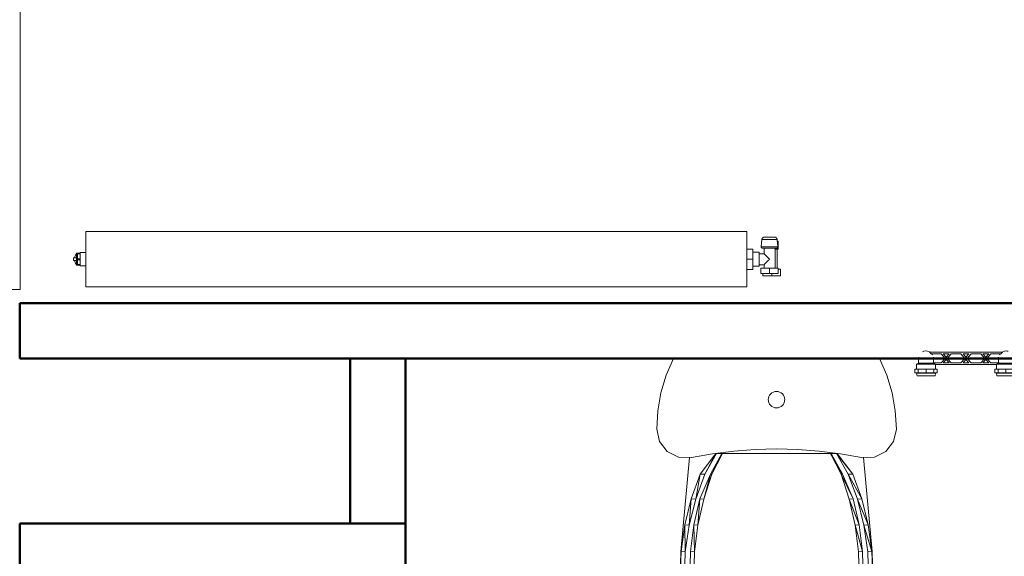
# Model space of a CAD drawing. Header units: millimetres. Extents: x 25703 to 50721, y 2709 to 39176.
# Tile 14 of 50: x 27423 to 29210, y 35338 to 36312. Entities that reach past the tile are written whole.
import ezdxf

# ---------------------------------------------------------------- set-up
doc = ezdxf.new("R2010")
doc.units = ezdxf.units.MM
doc.linetypes.add('ADSK_Скрыто', pattern=[300, 150, -150])
for name, color, linetype, lineweight in [('A-DETL-____-HDLN', 90, 'ADSK_Скрыто', 9), ('A-GENM-____-MCUT', 13, 'Continuous', 50), ('A-GENM-____-OTLN', 13, 'Continuous', 20), ('A-WALL-____-MCUT', 113, 'Continuous', 50), ('A-WALL-____-OTLN', 113, 'Continuous', 20), ('M-EQPM-____-OTLN', 50, 'Continuous', 20)]:
    doc.layers.add(name, color=color, linetype=linetype, lineweight=lineweight)

# ---------------------------------------------------------------- blocks, each defined once
blk = doc.blocks.new('Прямая форма - V line-610350-В_Этаж 02_Вентиляция')
at = {"layer": 'A-WALL-____-MCUT', "color": 9}
for p, q in [((1100, 0), (400, 0)), ((400, 0), (400, -100)), ((1100, -100), (1100, 0)), ((400, -100), (1005, -100)), ((1027, -100), (1040, -100)), ((1060, -100), (1100, -100))]:
    blk.add_line(p, q, dxfattribs=at)
blk = doc.blocks.new('Прямая форма - SW - 015-610351-В_Этаж 02_Вентиляция')
blk.add_blockref('Прямая форма - V line-610350-В_Этаж 02_Вентиляция', (0, 0))
blk = doc.blocks.new('Family - ფ2-610924-В_Этаж 02_Вентиляция')
at = {"layer": 'A-GENM-____-MCUT', "lineweight": 9}
for p, q in [((842.6, 1), (-842.6, 1)), ((-842.6, 1), (-842.6, -280)), ((842.6, -280), (842.6, 1)), ((-842.6, -280), (-842.6, -401)), ((842.6, -401), (842.6, -280)), ((-842.6, -401), (842.6, -401))]:
    blk.add_line(p, q, dxfattribs=at)
blk = doc.blocks.new('Прямая форма - V line-611030-В_Этаж 02_Вентиляция')
at = {"layer": 'A-WALL-____-MCUT', "color": 9}
for p, q in [((300, 0), (0, 0)), ((0, 0), (0, -100)), ((300, -100), (300, 0)), ((0, -100), (300, -100))]:
    blk.add_line(p, q, dxfattribs=at)
blk = doc.blocks.new('Прямая форма - SW - 016-611031-В_Этаж 02_Вентиляция')
blk.add_blockref('Прямая форма - V line-611030-В_Этаж 02_Вентиляция', (0, 0))
blk = doc.blocks.new('Прямая форма - V line-608933-В_Этаж 02_Вентиляция')
at = {"layer": 'M-EQPM-____-OTLN', "color": 253}
for p, q in [((200.1, -30.5), (186.8, 0)), ((-186.8, 0), (-200.1, -30.5)), ((-200.1, -30.5), (-209.7, -62.4)), ((209.7, -62.4), (200.1, -30.5)), ((-209.7, -62.4), (-215.5, -95.2)), ((-14.7, -72.1), (-13.9, -69.2)), ((-13.9, -69.2), (-12.5, -66.6)), ((-12.5, -66.6), (-10.6, -64.4)), ((-10.6, -64.4), (-8.3, -62.5)), ((-8.3, -62.5), (-5.7, -61.1)), ((-5.7, -61.1), (-2.9, -60.3)), ((-2.9, -60.3), (0, -60)), ((0, -60), (2.9, -60.3)), ((2.9, -60.3), (5.7, -61.1)), ((5.7, -61.1), (8.3, -62.5)), ((8.3, -62.5), (10.6, -64.4)), ((10.6, -64.4), (12.5, -66.6)), ((12.5, -66.6), (13.9, -69.2)), ((13.9, -69.2), (14.7, -72.1)), ((215.5, -95.2), (209.7, -62.4)), ((-15, -75), (-14.7, -72.1)), ((-14.7, -77.9), (-15, -75)), ((-13.9, -80.7), (-14.7, -77.9)), ((-12.5, -83.3), (-13.9, -80.7)), ((-10.6, -85.6), (-12.5, -83.3)), ((-8.3, -87.4), (-10.6, -85.6)), ((-5.7, -88.8), (-8.3, -87.4)), ((-2.9, -89.7), (-5.7, -88.8)), ((5.7, -88.8), (2.9, -89.7)), ((8.3, -87.4), (5.7, -88.8)), ((10.6, -85.6), (8.3, -87.4)), ((12.5, -83.3), (10.6, -85.6)), ((13.9, -80.7), (12.5, -83.3)), ((14.7, -77.9), (13.9, -80.7)), ((14.7, -72.1), (15, -75)), ((15, -75), (14.7, -77.9)), ((-215.5, -95.2), (-217.5, -128.5)), ((0, -90), (-2.9, -89.7)), ((2.9, -89.7), (0, -90)), ((217.5, -128.5), (215.5, -95.2)), ((-217.5, -128.5), (-212.4, -151)), ((212.4, -151), (217.5, -128.5)), ((-212.4, -151), (-198.2, -169.1)), ((198.2, -169.1), (212.4, -151)), ((-198.2, -169.1), (-177.6, -179.5)), ((-154.5, -180), (-116.2, -173.2)), ((-138.7, -210.1), (-110.2, -172.9)), ((-130.1, -210.2), (-110.2, -172.9)), ((-108.9, -172.9), (-130.1, -210.2)), ((-119.6, -210.1), (-99.2, -172.9)), ((-117.1, -210.2), (-99.2, -172.9)), ((-98, -172.9), (-117.1, -210.2)), ((-116.2, -173.2), (-77.6, -168.3)), ((-110.2, -172.9), (-108.9, -172.9)), ((-108.9, -172.9), (-99.2, -172.9)), ((-99.2, -172.9), (-98, -172.9)), ((-98, -172.9), (98, -172.9)), ((-77.6, -168.3), (-38.9, -165.4)), ((-38.9, -165.4), (0, -164.4)), ((38.9, -165.4), (0, -164.4)), ((77.6, -168.3), (38.9, -165.4)), ((77.6, -168.3), (116.2, -173.2)), ((98, -172.9), (99.2, -172.9)), ((98, -172.9), (119.6, -210.1)), ((117.1, -210.2), (98, -172.9)), ((99.2, -172.9), (119.6, -210.1)), ((99.2, -172.9), (108.9, -172.9)), ((108.9, -172.9), (110.2, -172.9)), ((108.9, -172.9), (138.7, -210.1)), ((130.1, -210.2), (108.9, -172.9)), ((110.2, -172.9), (138.7, -210.1)), ((116.2, -173.2), (154.5, -180)), ((177.6, -179.5), (198.2, -169.1)), ((-177.6, -179.5), (-154.5, -180)), ((-157.8, -179.9), (-173.5, -350.4)), ((154.5, -180), (177.6, -179.5)), ((173.5, -350.4), (157.8, -179.9)), ((-154.9, -255.3), (-138.7, -210.1)), ((-146.7, -255.5), (-138.7, -210.1)), ((-130.1, -210.2), (-146.7, -255.5)), ((-139.4, -255.3), (-119.6, -210.1)), ((-138.7, -210.1), (-130.1, -210.2)), ((-132, -255.5), (-119.6, -210.1)), ((-117.1, -210.2), (-132, -255.5)), ((-119.6, -210.1), (-117.1, -210.2)), ((119.6, -210.1), (117.1, -210.2)), ((117.1, -210.2), (139.4, -255.3)), ((132, -255.5), (117.1, -210.2)), ((119.6, -210.1), (139.4, -255.3)), ((138.7, -210.1), (130.1, -210.2)), ((130.1, -210.2), (154.9, -255.3)), ((146.7, -255.5), (130.1, -210.2)), ((138.7, -210.1), (154.9, -255.3)), ((-166.5, -302.2), (-154.9, -255.3)), ((-158.6, -302.8), (-154.9, -255.3)), ((-146.7, -255.5), (-158.6, -302.8)), ((-154.9, -255.3), (-146.7, -255.5)), ((-149.8, -302.2), (-139.4, -255.3)), ((-142.7, -302.8), (-139.4, -255.3)), ((-132, -255.5), (-142.7, -302.8)), ((-139.4, -255.3), (-132, -255.5)), ((139.4, -255.3), (132, -255.5)), ((132, -255.5), (149.8, -302.2)), ((142.7, -302.8), (132, -255.5)), ((139.4, -255.3), (149.8, -302.2)), ((154.9, -255.3), (146.7, -255.5)), ((146.7, -255.5), (166.5, -302.2)), ((158.6, -302.8), (146.7, -255.5)), ((154.9, -255.3), (166.5, -302.2)), ((-173.3, -350.4), (-166.5, -302.2)), ((-165.6, -351.3), (-166.5, -302.2)), ((-166.5, -302.2), (-158.6, -302.8)), ((-158.6, -302.8), (-165.6, -351.3)), ((-156, -350.4), (-149.8, -302.2)), ((-149, -351.3), (-149.8, -302.2)), ((-149.8, -302.2), (-142.7, -302.8)), ((-142.7, -302.8), (-149, -351.3)), ((149.8, -302.2), (142.7, -302.8)), ((142.7, -302.8), (156, -350.4)), ((149, -351.3), (142.7, -302.8)), ((149.8, -302.2), (156, -350.4)), ((166.5, -302.2), (158.6, -302.8)), ((158.6, -302.8), (173.3, -350.4)), ((165.6, -351.3), (158.6, -302.8)), ((166.5, -302.2), (173.3, -350.4)), ((-175, -398.1), (-173.5, -350.4)), ((-174.8, -398.1), (-173.3, -350.4)), ((-173.3, -350.4), (-165.6, -351.3)), ((-165.6, -351.3), (-167, -397.7)), ((-157.3, -398.1), (-156, -350.4)), ((-156, -350.4), (-149, -351.3)), ((-149, -351.3), (-150.3, -397.7)), ((156, -350.4), (149, -351.3)), ((150.3, -397.7), (149, -351.3)), ((156, -350.4), (157.3, -398.1)), ((173.3, -350.4), (165.6, -351.3)), ((167, -397.7), (165.6, -351.3)), ((173.3, -350.4), (174.8, -398.1)), ((175, -398.1), (173.5, -350.4)), ((-170.7, -445.5), (-175, -398.1)), ((-167, -397.7), (-174.8, -398.1)), ((-170.5, -445.5), (-174.8, -398.1)), ((-162.8, -443.9), (-167, -397.7)), ((-150.3, -397.7), (-157.3, -398.1)), ((-153.4, -445.5), (-157.3, -398.1)), ((-146.5, -443.9), (-150.3, -397.7)), ((150.3, -397.7), (146.5, -443.9)), ((157.3, -398.1), (150.3, -397.7)), ((157.3, -398.1), (153.4, -445.5)), ((167, -397.7), (162.8, -443.9)), ((174.8, -398.1), (167, -397.7)), ((174.8, -398.1), (170.5, -445.5)), ((170.7, -445.5), (175, -398.1)), ((-170.7, -445.5), (-160.6, -491.7)), ((-170.5, -445.5), (-162.8, -443.9)), ((-160.4, -491.7), (-170.5, -445.5)), ((-153, -488.9), (-162.8, -443.9)), ((-153.4, -445.5), (-146.5, -443.9)), ((-144.4, -491.7), (-153.4, -445.5)), ((-146.5, -443.9), (-137.7, -488.9)), ((137.7, -488.9), (146.5, -443.9)), ((153.4, -445.5), (144.4, -491.7)), ((146.5, -443.9), (153.4, -445.5)), ((153, -488.9), (162.8, -443.9)), ((170.5, -445.5), (160.4, -491.7)), ((160.6, -491.7), (170.7, -445.5)), ((162.8, -443.9), (170.5, -445.5)), ((-160.6, -491.7), (-144.9, -535.9)), ((-160.4, -491.7), (-153, -488.9)), ((-144.8, -535.9), (-160.4, -491.7)), ((-137.8, -531.8), (-153, -488.9)), ((-144.4, -491.7), (-137.7, -488.9)), ((-130.3, -530.2), (-144.4, -491.7)), ((-124, -531.8), (-144.4, -491.7)), ((-137.7, -488.9), (-124, -531.8)), ((124, -531.8), (137.7, -488.9)), ((137.7, -488.9), (130.3, -530.2)), ((144.4, -491.7), (130.3, -530.2)), ((144.4, -491.7), (137.7, -488.9)), ((153, -488.9), (137.8, -531.8)), ((160.4, -491.7), (144.8, -535.9)), ((144.9, -535.9), (160.6, -491.7)), ((160.4, -491.7), (153, -488.9)), ((-144.9, -535.9), (-119.7, -578.7)), ((-144.8, -535.9), (-137.8, -531.8)), ((-119.6, -578.7), (-144.8, -535.9)), ((-113.8, -572.6), (-137.8, -531.8)), ((-107.6, -565), (-130.3, -530.2)), ((-102.4, -572.6), (-130.3, -530.2)), ((-130.3, -530.2), (-124, -531.8)), ((-124, -531.8), (-102.4, -572.6)), ((102.4, -572.6), (124, -531.8)), ((130.3, -530.2), (107.6, -565)), ((124, -531.8), (107.6, -565)), ((113.8, -572.6), (137.8, -531.8)), ((144.8, -535.9), (119.6, -578.7)), ((119.7, -578.7), (144.9, -535.9)), ((130.3, -530.2), (124, -531.8)), ((137.8, -531.8), (144.8, -535.9)), ((-102.4, -572.6), (-107.6, -565)), ((107.6, -565), (102.4, -572.6)), ((-119.7, -578.7), (-85.3, -611.8)), ((-119.6, -578.7), (-113.8, -572.6)), ((-85.2, -611.8), (-119.6, -578.7)), ((-81.1, -604.2), (-113.8, -572.6)), ((-73, -604.2), (-102.4, -572.6)), ((73, -604.2), (102.4, -572.6)), ((81.1, -604.2), (113.8, -572.6)), ((119.6, -578.7), (85.2, -611.8)), ((85.3, -611.8), (119.7, -578.7)), ((119.6, -578.7), (113.8, -572.6)), ((-85.2, -611.8), (-81.1, -604.2)), ((-42.2, -624.1), (-81.1, -604.2)), ((-37.9, -624.1), (-73, -604.2)), ((37.9, -624.1), (73, -604.2)), ((42.2, -624.1), (81.1, -604.2)), ((85.2, -611.8), (81.1, -604.2)), ((-85.3, -611.8), (-44.3, -632.8)), ((-44.3, -632.8), (-85.2, -611.8)), ((-44.3, -632.8), (-42.2, -624.1)), ((0, -631), (-42.2, -624.1)), ((-37.9, -624.1), (0, -631)), ((0, -631), (37.9, -624.1)), ((42.2, -624.1), (0, -631)), ((44.3, -632.8), (42.2, -624.1)), ((44.3, -632.8), (85.3, -611.8)), ((85.2, -611.8), (44.3, -632.8)), ((-44.3, -632.8), (0, -640)), ((0, -640), (-44.3, -632.8)), ((0, -640), (0, -631)), ((0, -640), (44.3, -632.8)), ((44.3, -632.8), (0, -640))]:
    blk.add_line(p, q, dxfattribs=at)
blk = doc.blocks.new('Прямая форма - FU - 053-611837-В_Этаж 02_Вентиляция')
blk.add_blockref('Прямая форма - V line-608933-В_Этаж 02_Вентиляция', (0, 0))
blk = doc.blocks.new('Прямая форма - V line-611855-В_Этаж 02_Вентиляция')
at = {"layer": 'A-WALL-____-MCUT', "color": 9}
for p, q in [((4180, 100), (1000, 100)), ((4180, 0), (4180, 100)), ((1000, 0), (4180, 0))]:
    blk.add_line(p, q, dxfattribs=at)
blk = doc.blocks.new('Прямая форма - SW - 014-611856-В_Этаж 02_Вентиляция')
blk.add_blockref('Прямая форма - V line-611855-В_Этаж 02_Вентиляция', (0, 0))
blk = doc.blocks.new('V line_ifc_RVT-1-В_Этаж 02_Вентиляция')
at = {"layer": 'A-GENM-____-OTLN', "color": 253, "lineweight": 20, "rotation": 90}
blk.add_blockref('Family - ფ2-610924-В_Этаж 02_Вентиляция', (27023.2, 36665.1), dxfattribs=at)
at = {"layer": 'A-WALL-____-OTLN', "color": 253, "lineweight": 20}
for name, p, rotation in [('Прямая форма - SW - 014-611856-В_Этаж 02_Вентиляция', (31603.2, 35797.6), 180), ('Прямая форма - SW - 016-611031-В_Этаж 02_Вентиляция', (28023.2, 35397.6), 90)]:
    blk.add_blockref(name, p, dxfattribs=dict(at, rotation=rotation))
blk.add_blockref('Прямая форма - SW - 015-610351-В_Этаж 02_Вентиляция', (27023.2, 35397.6), dxfattribs=at)
at = {"layer": 'M-EQPM-____-OTLN', "color": 253, "lineweight": 20}
blk.add_blockref('Прямая форма - FU - 053-611837-В_Этаж 02_Вентиляция', (28796.9, 35697.6), dxfattribs=at)
blk = doc.blocks.new('VTp_724_0 Водорозетка двойная - VTp_724_0-V3-В_Этаж 02_Вентиляция')
at = {"layer": 'M-EQPM-____-OTLN'}
for p, q in [((-85.9, 0), (-85.9, -8.8)), ((66.7, 11), (-66.7, 11)), ((-63, 8), (-45.3, 8)), ((-59.1, -8), (-59.1, 0)), ((-45.3, 8), (-38, 0)), ((-38, 0), (-45.3, -8)), ((-36, 2.2), (-41.2, 8)), ((-41.2, 8), (-30.8, 8)), ((-30.8, 8), (-36, 2.2)), ((-34, 0), (-26.7, 8)), ((-26.7, -8), (-34, 0)), ((-26.7, 8), (-9.3, 8)), ((-9.3, 8), (-2, 0)), ((-2, 0), (-9.3, -8)), ((0, 2.2), (-5.2, 8)), ((-5.2, 8), (5.2, 8)), ((5.2, 8), (0, 2.2)), ((2, 0), (9.3, 8)), ((9.3, -8), (2, 0)), ((9.3, 8), (26.7, 8)), ((26.7, 8), (34, 0)), ((34, 0), (26.7, -8)), ((36, 2.2), (30.8, 8)), ((30.8, 8), (41.2, 8)), ((41.2, 8), (36, 2.2)), ((38, 0), (45.3, 8)), ((45.3, -8), (38, 0)), ((45.3, 8), (63, 8)), ((59.1, 0), (59.1, -8)), ((85.9, -8.8), (85.9, 0)), ((-89.8, -10.4), (-56, -10.4)), ((-85.9, -8.8), (-89.8, -10.4)), ((-89.8, -10.4), (-89.8, -19.4)), ((-85.9, -8.8), (-60.1, -8.8)), ((-45.3, -8), (-60.1, -8)), ((-60.1, -8), (-60.1, -8.8)), ((-56, -10.4), (-56, -11)), ((-56, -11), (56, -11)), ((-55.3, -19.4), (-55.3, -11)), ((-41.2, -8), (-36, -2.2)), ((-30.8, -8), (-41.2, -8)), ((-36, -2.2), (-30.8, -8)), ((-9.3, -8), (-26.7, -8)), ((-5.2, -8), (0, -2.2)), ((5.2, -8), (-5.2, -8)), ((0, -2.2), (5.2, -8)), ((26.7, -8), (9.3, -8)), ((30.8, -8), (36, -2.2)), ((41.2, -8), (30.8, -8)), ((36, -2.2), (41.2, -8)), ((60.1, -8), (45.3, -8)), ((55.3, -11), (55.3, -19.4)), ((56, -10.4), (89.8, -10.4)), ((56, -11), (56, -10.4)), ((60.1, -8.8), (60.1, -8)), ((60.1, -8.8), (85.9, -8.8)), ((89.8, -10.4), (85.9, -8.8)), ((89.8, -19.4), (89.8, -10.4)), ((-92.6, -19.4), (-86.7, -19.4)), ((-92.6, -26.1), (-92.6, -19.4)), ((-86.7, -26.1), (-92.6, -26.1)), ((-89.8, -27.2), (-55.3, -27.2)), ((-89.8, -26.1), (-89.8, -27.2)), ((-89.8, -27.2), (-88.9, -32)), ((-88.9, -32), (-56.2, -32)), ((-86.7, -19.4), (-72.5, -19.4)), ((-86.7, -26.1), (-86.7, -19.4)), ((-72.5, -26.1), (-86.7, -26.1)), ((-72.5, -19.4), (-58.3, -19.4)), ((-72.5, -26.1), (-72.5, -19.4)), ((-58.3, -26.1), (-72.5, -26.1)), ((-58.3, -19.4), (-52.4, -19.4)), ((-58.3, -19.4), (-58.3, -26.1)), ((-52.4, -26.1), (-58.3, -26.1)), ((-56.2, -32), (-55.3, -27.2)), ((-55.3, -27.2), (-55.3, -26.1)), ((-52.4, -26.1), (-52.4, -19.4)), ((52.4, -19.4), (58.3, -19.4)), ((52.4, -26.1), (52.4, -19.4)), ((58.3, -26.1), (52.4, -26.1)), ((55.3, -26.1), (55.3, -27.2)), ((55.3, -27.2), (56.2, -32)), ((55.3, -27.2), (89.8, -27.2)), ((56.2, -32), (88.9, -32)), ((58.3, -19.4), (72.5, -19.4)), ((58.3, -26.1), (58.3, -19.4)), ((72.5, -26.1), (58.3, -26.1)), ((72.5, -19.4), (86.7, -19.4)), ((72.5, -26.1), (72.5, -19.4)), ((86.7, -26.1), (72.5, -26.1)), ((86.7, -19.4), (92.6, -19.4)), ((86.7, -19.4), (86.7, -26.1)), ((92.6, -26.1), (86.7, -26.1)), ((88.9, -32), (89.8, -27.2)), ((89.8, -27.2), (89.8, -26.1)), ((92.6, -26.1), (92.6, -19.4))]:
    blk.add_line(p, q, dxfattribs=at)
for centre, radius, start, end in [((-72.5, 0), 13.4, 171.7848, 180), ((-72.5, 0), 13.4, 66.3511, 120), ((-72.5, 0), 13.4, 53.6935, 63.1064), ((-72.5, 0), 13.4, 32.6742, 37.0264), ((-72.5, 0), 13.4, 31.2223, 36.9182), ((-72.5, 0), 13.4, 29.2091, 36.6564), ((-72.5, 0), 13.4, 360, 8.1679), ((-72.5, 0), 13.4, 0, 7.4391), ((72.5, 0), 13.4, 171.8321, 180), ((72.5, 0), 13.4, 172.5609, 180), ((72.5, 0), 13.4, 143.3436, 150.7909), ((72.5, 0), 13.4, 143.0818, 148.7777), ((72.5, 0), 13.4, 142.9736, 147.3258), ((72.5, 0), 13.4, 116.8936, 126.3065), ((72.5, 0), 13.4, 71.891, 111.7892), ((72.5, 0), 13.4, 0, 8.2152), ((-212.1, -402.2), 421.7, 68.2764, 68.8715), ((212.1, -402.2), 421.7, 111.1285, 111.7236)]:
    blk.add_arc(centre, radius, start, end, dxfattribs=at)
for points in [[(-66.7, 11), (-66, 10.6), (-64.7, 9.7), (-63.5, 8.6), (-63, 8)], [(63, 8), (63.5, 8.6), (64.7, 9.7), (66, 10.6), (66.7, 11)]]:
    blk.add_open_spline(points, degree=3, dxfattribs=at)
blk = doc.blocks.new('ADSK_Радиатор универсальный_Боковое подключение_Клапаны - Радиатор 600х1200-V8-В_Этаж 02_Вентиляция')
at = {"layer": 'A-DETL-____-HDLN', "flags": 128}
for points in [[(-654, 0), (-654, 0), (-654, 0), (-653.9, 0), (-653.8, 0)], [(-653.8, 0), (-653.9, 0), (-653.9, 0), (-654, 0), (-654, 0), (-654, 0)], [(-628, 0), (-628, 0), (-628, 0), (-628.1, 0), (-628.2, 0), (-628.3, 0)], [(-628.2, 0), (-628.1, 0), (-628.1, 0), (-628, 0), (-628, 0), (-628, 0)], [(-649.8, -20), (-649.9, -20), (-649.9, -20), (-650, -20), (-650, -20), (-650, -20), (-650, -20)], [(-650, -20), (-650, -20), (-650, -20), (-649.9, -20), (-649.9, -20), (-649.8, -20), (-649.7, -20)], [(-632, -20), (-632, -20), (-632, -20), (-632.1, -20), (-632.1, -20), (-632.2, -20), (-632.3, -20)], [(-632.3, -20), (-632.2, -20), (-632.1, -20), (-632.1, -20), (-632, -20), (-632, -20), (-632, -20), (-632, -20)]]:
    blk.add_lwpolyline(points, dxfattribs=at)
at = {"layer": 'M-EQPM-____-OTLN'}
for p, q in [((600, 70), (-600, 70)), ((-600, 70), (-600, -30)), ((-600, 70), (600, 70)), ((-600, -30), (-600, 70)), ((600, -30), (600, 70)), ((600, 70), (600, -30)), ((-661, 50), (-645, 50)), ((-661, 38), (-661, 50)), ((-657, 38), (-661, 38)), ((-657, 46), (-641, 46)), ((-657, 36), (-657, 46)), ((-641, 36), (-657, 36)), ((-655, 36), (-655, 2)), ((-651, 36), (-651, 0)), ((-645, 50), (-629, 50)), ((-645, 50), (-645, 46)), ((-641, 46), (-625, 46)), ((-641, 46), (-641, 36)), ((-625, 36), (-641, 36)), ((-631, 30), (-631, 36)), ((-629, 46), (-629, 50)), ((-625, 36), (-625, 46)), ((-611, 20), (-611, 38.5)), ((-600, 38.5), (-611, 38.5)), ((-622, 30), (-631, 30)), ((-611, 32.5), (-622, 32.5)), ((-622, 32.5), (-622, 7.5)), ((-611, 1.5), (-611, 20)), ((-600, 20), (-611, 20)), ((610, 32), (600, 32)), ((610, 30.9), (610, 32)), ((610, 30.8), (610, 29.9)), ((610, 30.8), (615, 30.8)), ((615, 29.9), (610, 29.9)), ((610, 21.1), (610, 29.8)), ((610, 20.9), (610, 19.1)), ((610, 20.9), (615, 20.9)), ((615, 19.1), (610, 19.1)), ((610, 10.2), (610, 18.9)), ((617, 30.8), (615, 30.8)), ((615, 29.9), (615, 30.8)), ((615, 29.9), (615, 20.9)), ((615, 19.1), (615, 20.9)), ((615, 19.1), (615, 10.1)), ((617, 30.5), (617, 30.8)), ((617, 9.2), (617, 30.8)), ((617, 22.5), (622, 22.5)), ((622, 17.5), (622, 22.5)), ((-656.5, 2), (-656.5, -13)), ((-651, 2), (-656.5, 2)), ((-651, 0), (-631, 0)), ((-631, 0), (-631, 10)), ((-631, 10), (-622, 10)), ((-622, 7.5), (-611, 7.5)), ((-600, 1.5), (-611, 1.5)), ((600, 8), (610, 8)), ((610, 10.1), (610, 9.2)), ((610, 10.1), (615, 10.1)), ((615, 9.2), (610, 9.2)), ((610, 8), (610, 9.1)), ((615, 9.2), (615, 10.1)), ((615, 9.2), (617, 9.2)), ((617, 17.5), (622, 17.5)), ((617, 9.2), (617, 9.5)), ((-656.5, -13), (-655.2, -13)), ((-656, -2.3), (-654.9, -15.8)), ((-656, -2.3), (-626, -2.3)), ((-654.9, -15.8), (-627.1, -15.8)), ((-627.1, -15.8), (-626, -2.3)), ((-600, -30), (600, -30)), ((600, -30), (-600, -30))]:
    blk.add_line(p, q, dxfattribs=at)
at = {"layer": 'M-EQPM-____-OTLN', "flags": 128}
for points in [[(615, 30.8), (615.5, 30.7), (616, 30.6)], [(617, 29.9), (617.8, 29), (618.6, 27.5), (619.6, 24.3), (619.8, 22.5)], [(615, 9.2), (615.5, 9.3), (616, 9.4)], [(617, 10.1), (617.8, 11), (618.6, 12.5), (619.6, 15.7), (619.8, 17.5)], [(-656, -2.3), (-656, -2.3), (-656, -2.2), (-656, -2.1), (-656, -2), (-656, -1.9), (-656, -1.9), (-656, -1.8), (-656, -1.7), (-656, -1.6), (-655.9, -1.5), (-655.9, -1.5), (-655.9, -1.4), (-655.9, -1.3), (-655.9, -1.2), (-655.8, -1.2), (-655.8, -1.1), (-655.7, -1), (-655.7, -1), (-655.7, -0.9), (-655.6, -0.8), (-655.6, -0.8), (-655.5, -0.7), (-655.5, -0.6), (-655.4, -0.6), (-655.4, -0.5), (-655.3, -0.5), (-655.2, -0.4), (-655.2, -0.4), (-655.1, -0.3), (-655, -0.3), (-655, -0.2), (-654.9, -0.2), (-654.8, -0.2), (-654.7, -0.1), (-654.7, -0.1), (-654.6, -0.1), (-654.5, -0.1), (-654.4, 0), (-654.4, 0), (-654.3, 0), (-654.2, 0), (-654.1, 0), (-654, 0), (-654, 0)], [(-650, -20), (-650.2, -20), (-650.4, -20), (-650.6, -20), (-650.8, -19.9), (-651, -19.9), (-651.2, -19.9), (-651.4, -19.8), (-651.6, -19.7), (-651.8, -19.7), (-651.9, -19.6), (-652.1, -19.5), (-652.3, -19.4), (-652.5, -19.3), (-652.7, -19.2), (-652.8, -19.1), (-653, -19), (-653.1, -18.9), (-653.3, -18.8), (-653.4, -18.6), (-653.6, -18.5), (-653.7, -18.3), (-653.9, -18.2), (-654, -18), (-654.1, -17.9), (-654.2, -17.7), (-654.3, -17.5), (-654.4, -17.4), (-654.5, -17.2), (-654.6, -17), (-654.7, -16.8), (-654.7, -16.6), (-654.8, -16.4), (-654.8, -16.2), (-654.9, -16), (-654.9, -15.8)], [(-654, 0), (-654, 0), (-654, 0), (-653.9, 0), (-653.8, 0), (-653.7, 0), (-653.6, 0), (-653.5, 0), (-653.3, 0), (-653.2, 0), (-653, 0), (-652.8, 0), (-652.5, 0), (-652.3, 0), (-652, 0), (-651.7, 0), (-651.4, 0), (-651.1, 0), (-650.8, 0)], [(-628, 0), (-628, 0), (-628, 0), (-628.1, 0), (-628.2, 0), (-628.3, 0), (-628.4, 0), (-628.5, 0), (-628.7, 0), (-628.8, 0), (-629, 0), (-629.2, 0), (-629.5, 0), (-629.7, 0), (-630, 0), (-630.3, 0), (-630.6, 0), (-630.9, 0), (-631.2, 0), (-631.6, 0), (-631.9, 0), (-632.3, 0), (-632.7, 0), (-633.1, 0), (-633.5, 0), (-634, 0), (-634.4, 0), (-634.9, 0), (-635.3, 0), (-635.8, 0), (-636.3, 0), (-636.8, 0), (-637.3, 0), (-637.8, 0), (-638.3, 0), (-638.8, 0), (-639.3, 0), (-639.8, 0), (-640.3, 0), (-640.9, 0), (-641.4, 0), (-641.9, 0), (-642.4, 0), (-642.9, 0), (-643.4, 0), (-644, 0), (-644.5, 0), (-645, 0), (-645.4, 0), (-645.9, 0), (-646.4, 0), (-646.9, 0), (-647.3, 0), (-647.8, 0), (-648.2, 0), (-648.7, 0), (-649.1, 0), (-649.5, 0), (-649.9, 0), (-650.2, 0), (-650.6, 0), (-650.9, 0), (-651.3, 0), (-651.6, 0), (-651.9, 0), (-652.1, 0), (-652.4, 0), (-652.6, 0), (-652.9, 0), (-653.1, 0), (-653.2, 0), (-653.4, 0), (-653.6, 0), (-653.7, 0), (-653.8, 0), (-653.9, 0), (-653.9, 0), (-654, 0), (-654, 0), (-654, 0)], [(-627.1, -15.8), (-627.1, -16), (-627.2, -16.2), (-627.2, -16.4), (-627.3, -16.6), (-627.3, -16.8), (-627.4, -17), (-627.5, -17.2), (-627.6, -17.4), (-627.7, -17.5), (-627.8, -17.7), (-627.9, -17.9), (-628, -18), (-628.1, -18.2), (-628.3, -18.3), (-628.4, -18.5), (-628.6, -18.6), (-628.7, -18.8), (-628.9, -18.9), (-629, -19), (-629.2, -19.1), (-629.3, -19.2), (-629.5, -19.3), (-629.7, -19.4), (-629.9, -19.5), (-630.1, -19.6), (-630.2, -19.7), (-630.4, -19.7), (-630.6, -19.8), (-630.8, -19.9), (-631, -19.9), (-631.2, -19.9), (-631.4, -20), (-631.6, -20), (-631.8, -20), (-632, -20)], [(-631.4, 0), (-631.1, 0), (-630.7, 0), (-630.4, 0), (-630.1, 0), (-629.9, 0), (-629.6, 0), (-629.4, 0), (-629.1, 0), (-628.9, 0), (-628.8, 0), (-628.6, 0), (-628.4, 0), (-628.3, 0), (-628.2, 0), (-628.1, 0), (-628.1, 0), (-628, 0), (-628, 0), (-628, 0)], [(-628, 0), (-627.9, 0), (-627.8, 0), (-627.8, 0), (-627.7, 0), (-627.6, 0), (-627.5, -0.1), (-627.4, -0.1), (-627.4, -0.1), (-627.3, -0.1), (-627.2, -0.2), (-627.1, -0.2), (-627.1, -0.2), (-627, -0.3), (-626.9, -0.3), (-626.9, -0.3), (-626.8, -0.4), (-626.7, -0.4), (-626.7, -0.5), (-626.6, -0.6), (-626.6, -0.6), (-626.5, -0.7), (-626.5, -0.7), (-626.4, -0.8), (-626.4, -0.9), (-626.3, -0.9), (-626.3, -1), (-626.2, -1.1), (-626.2, -1.1), (-626.2, -1.2), (-626.1, -1.3), (-626.1, -1.4), (-626.1, -1.4), (-626.1, -1.5), (-626, -1.6), (-626, -1.7), (-626, -1.7), (-626, -1.8), (-626, -1.9), (-626, -2), (-626, -2.1), (-626, -2.1), (-626, -2.2), (-626, -2.3), (-626, -2.3)], [(-646.3, -20), (-646.6, -20), (-646.9, -20), (-647.1, -20), (-647.4, -20), (-647.6, -20), (-647.9, -20), (-648.1, -20), (-648.3, -20), (-648.5, -20), (-648.7, -20), (-648.9, -20), (-649.1, -20), (-649.2, -20), (-649.4, -20), (-649.5, -20), (-649.6, -20), (-649.7, -20), (-649.8, -20), (-649.9, -20), (-649.9, -20), (-650, -20), (-650, -20), (-650, -20), (-650, -20)], [(-650, -20), (-650, -20), (-650, -20), (-649.9, -20), (-649.9, -20), (-649.8, -20), (-649.7, -20), (-649.6, -20), (-649.5, -20), (-649.4, -20), (-649.3, -20), (-649.1, -20), (-649, -20), (-648.8, -20), (-648.6, -20), (-648.4, -20), (-648.2, -20), (-648, -20), (-647.8, -20), (-647.5, -20), (-647.3, -20), (-647, -20), (-646.7, -20), (-646.5, -20), (-646.2, -20), (-645.9, -20), (-645.6, -20), (-645.2, -20), (-644.9, -20), (-644.6, -20), (-644.3, -20), (-643.9, -20), (-643.6, -20), (-643.2, -20), (-642.9, -20), (-642.5, -20), (-642.2, -20), (-641.8, -20), (-641.5, -20), (-641.1, -20), (-640.7, -20), (-640.4, -20), (-640, -20), (-639.7, -20), (-639.3, -20), (-639, -20), (-638.6, -20), (-638.3, -20), (-637.9, -20), (-637.6, -20), (-637.3, -20), (-636.9, -20), (-636.6, -20), (-636.3, -20), (-636, -20), (-635.7, -20), (-635.4, -20), (-635.1, -20), (-634.9, -20), (-634.6, -20), (-634.4, -20), (-634.1, -20), (-633.9, -20), (-633.7, -20), (-633.5, -20), (-633.3, -20), (-633.1, -20), (-632.9, -20), (-632.8, -20), (-632.6, -20), (-632.5, -20), (-632.4, -20), (-632.3, -20), (-632.2, -20), (-632.1, -20), (-632.1, -20), (-632, -20), (-632, -20), (-632, -20), (-632, -20)], [(-632, -20), (-632, -20), (-632, -20), (-632.1, -20), (-632.1, -20), (-632.2, -20), (-632.3, -20), (-632.4, -20), (-632.5, -20), (-632.6, -20), (-632.7, -20), (-632.9, -20), (-633, -20), (-633.2, -20), (-633.4, -20), (-633.6, -20), (-633.8, -20), (-634, -20), (-634.2, -20), (-634.5, -20), (-634.7, -20), (-635, -20), (-635.3, -20), (-635.5, -20), (-635.8, -20)]]:
    blk.add_lwpolyline(points, dxfattribs=at)
at = {"layer": 'M-EQPM-____-OTLN'}
for points, knots in [([(-641, 20), (-640.4, 20.6), (-639.1, 21.9), (-637.5, 23.5), (-636.4, 24.6), (-635.8, 25.2), (-635.4, 25.6), (-635, 26), (-634.5, 26.5), (-634.1, 26.9), (-633.7, 27.3), (-633.4, 27.6), (-633, 28), (-632.7, 28.3), (-632.3, 28.7), (-632, 28.9), (-631.8, 29.2), (-631.6, 29.5), (-631.4, 29.6), (-631.2, 29.8), (-631, 29.9), (-631, 30), (-631, 30)], [0, 0, 0, 0, 0.142857, 0.285714, 0.357143, 0.392857, 0.428571, 0.464286, 0.5, 0.535714, 0.571429, 0.607143, 0.642857, 0.678571, 0.714286, 0.75, 0.785714, 0.821429, 0.857143, 0.892857, 0.928571, 1, 1, 1, 1]), ([(-631, 10), (-631, 10), (-631, 10.1), (-631.2, 10.2), (-631.4, 10.4), (-631.6, 10.5), (-631.8, 10.8), (-632, 11.1), (-632.3, 11.3), (-632.7, 11.7), (-633, 12), (-633.4, 12.4), (-633.7, 12.7), (-634.1, 13.1), (-634.7, 13.7), (-635.2, 14.2), (-635.8, 14.8), (-636.4, 15.4), (-637.5, 16.5), (-639.1, 18.1), (-640.4, 19.4), (-641, 20)], [0, 0, 0, 0, 0.071429, 0.107143, 0.142857, 0.178571, 0.214286, 0.25, 0.285714, 0.321429, 0.357143, 0.392857, 0.428571, 0.464286, 0.5, 0.571429, 0.607143, 0.642857, 0.714286, 0.857143, 1, 1, 1, 1])]:
    blk.add_open_spline(points, degree=3, knots=knots, dxfattribs=at)

msp = doc.modelspace()

# ---------------------------------------------------------------- block references
at = {"lineweight": 9}
msp.add_blockref('V line_ifc_RVT-1-В_Этаж 02_Вентиляция', (0, 0), dxfattribs=at)
at = {"layer": 'A-DETL-____-HDLN', "rotation": 180}
msp.add_blockref('ADSK_Радиатор универсальный_Боковое подключение_Клапаны - Радиатор 600х1200-V8-В_Этаж 02_Вентиляция', (28143.2, 35897.6), dxfattribs=at)
at = {"layer": 'M-EQPM-____-OTLN'}
msp.add_blockref('VTp_724_0 Водорозетка двойная - VTp_724_0-V3-В_Этаж 02_Вентиляция', (29140.8, 35697.6), dxfattribs=at)

doc.saveas('drawing.dxf')
